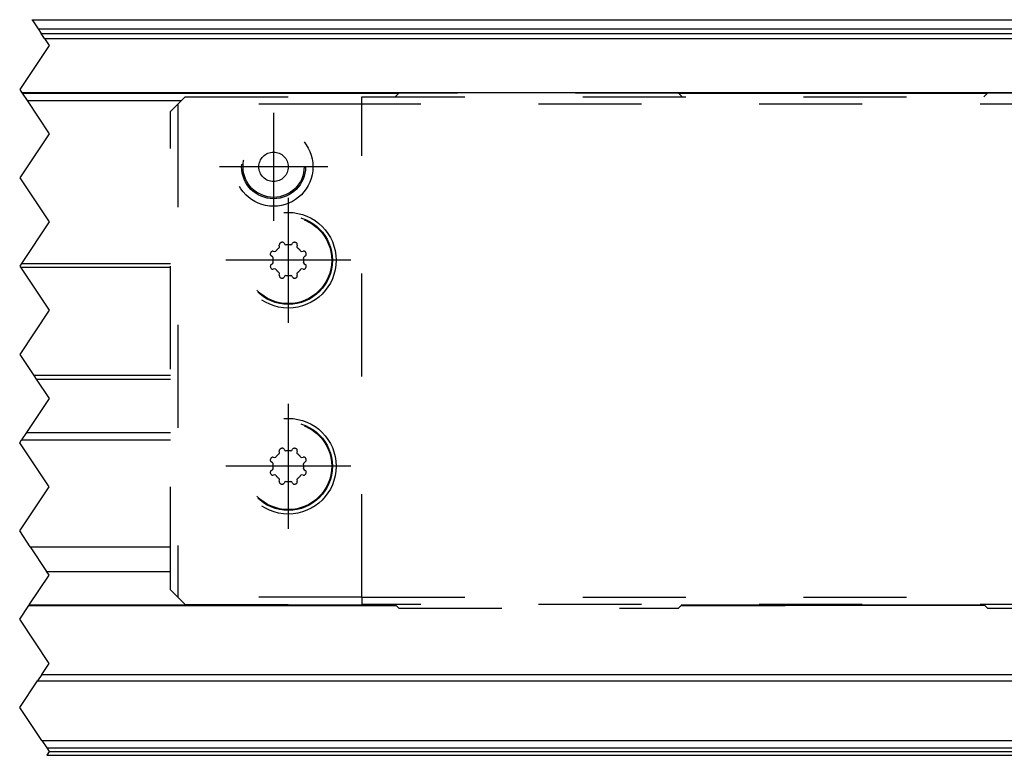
# Model space of a CAD drawing. Header units: inches. Extents: x -381 to 29622, y -418 to 176.
# Tile 11 of 50: x 195 to 262, y 44 to 94. Entities that reach past the tile are written whole.
import ezdxf

# ---------------------------------------------------------------- set-up
doc = ezdxf.new("R2010")
doc.units = ezdxf.units.IN
doc.linetypes.add('DASHED', pattern=[15, 7, -8])
doc.linetypes.add('DOT_CENTER', pattern=[14, 12, -1, 0, -1])
doc.layers.add('1', color=7, linetype='Continuous')

# ---------------------------------------------------------------- blocks, each defined once
blk = doc.blocks.new('Modulo_der__16E___96', base_point=(156.9422638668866, 43.98251417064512))
at = {"color": 7, "linetype": 'Continuous'}
for p, q in [((196.0256149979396, 93.98251510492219), (399.4422821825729, 93.98251510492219)), ((196.0370068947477, 93.9654272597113), (399.4422821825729, 93.9654272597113)), ((196.4396716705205, 93.36143009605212), (399.4422821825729, 93.36143009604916)), ((196.6565330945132, 93.0361379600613), (399.4422821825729, 93.0361379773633)), ((196.8730887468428, 92.71130448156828), (399.4422821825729, 92.71130448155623)), ((378.4422741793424, 89.00007889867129), (195.3472391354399, 89.00007889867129)), ((195.3589483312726, 88.98251510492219), (220.942198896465, 88.98251511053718)), ((239.9422288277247, 88.98251511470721), (260.9422180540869, 88.9825151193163)), ((195.6922816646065, 88.48251510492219), (206.1901951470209, 88.48251510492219)), ((195.2369416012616, 77.16552919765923), (205.4401887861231, 77.16552919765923)), ((195.3142911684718, 77.41552780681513), (205.4401501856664, 77.41552780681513)), ((205.4401915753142, 69.7995015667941), (196.1475861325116, 69.7995015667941)), ((196.3142901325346, 69.54950240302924), (205.4401492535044, 69.54950240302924)), ((195.6511289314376, 65.92078445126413), (205.4401927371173, 65.92078445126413)), ((195.317806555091, 65.42078512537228), (205.4401890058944, 65.42078585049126)), ((195.9110760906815, 58.15432346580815), (205.4401333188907, 58.15432346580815)), ((197.0231964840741, 56.48607820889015), (205.4401887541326, 56.48607820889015)), ((195.8373828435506, 54.20016531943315), (220.7246071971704, 54.20016531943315)), ((240.1599319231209, 54.20016531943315), (247.1922821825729, 54.20016531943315)), ((247.1922821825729, 54.20016531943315), (260.7246304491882, 54.20016531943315)), ((247.1922821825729, 54.20016531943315), (247.1922821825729, 54.18456016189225)), ((247.1922821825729, 54.18456016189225), (247.1922821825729, 54.16895500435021)), ((195.8165759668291, 54.16895500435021), (220.7557902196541, 54.16895500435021)), ((240.1287111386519, 54.16895500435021), (247.1922821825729, 54.16895500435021)), ((260.7558415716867, 54.16895500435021), (247.1922821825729, 54.16895500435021)), ((196.4049802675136, 49.05156145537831), (378.4422921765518, 49.05156145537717)), ((196.6939617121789, 49.48503362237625), (378.4423015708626, 49.48503377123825)), ((196.6922822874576, 44.98251417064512), (378.4422835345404, 44.98251417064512)), ((197.0256156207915, 44.48251417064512), (399.4422821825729, 44.48251417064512)), ((197.1922821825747, 44.23251432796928), (399.4422821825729, 44.23251417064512)), ((197.0256154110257, 43.98251417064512), (399.4422821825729, 43.98251417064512))]:
    blk.add_line(p, q, dxfattribs=at)
at = {"color": 2, "linetype": 'DOT_CENTER'}
for p, q in [((196.0256149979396, 93.98251510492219), (196.0370068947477, 93.9654272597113)), ((196.0370068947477, 93.9654272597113), (196.4396716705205, 93.36143009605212)), ((196.4396716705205, 93.36143009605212), (196.6565330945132, 93.0361379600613)), ((196.8730887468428, 92.71130448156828), (196.6565330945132, 93.0361379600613)), ((196.8730887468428, 92.71130448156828), (197.1922821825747, 92.23251432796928)), ((197.1922821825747, 92.23251432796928), (195.1922821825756, 89.23251432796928)), ((195.1922821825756, 89.23251432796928), (195.3472391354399, 89.00007889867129)), ((195.3589483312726, 88.98251510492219), (195.3472391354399, 89.00007889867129)), ((195.3589483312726, 88.98251510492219), (195.6922816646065, 88.48251510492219)), ((195.6922816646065, 88.48251510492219), (197.1922821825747, 86.23251432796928)), ((197.1922821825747, 86.23251432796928), (195.1922821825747, 83.23251432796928)), ((195.1922821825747, 83.23251432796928), (197.1922821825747, 80.23251432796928)), ((197.1922821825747, 80.23251432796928), (195.3142911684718, 77.41552780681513)), ((195.3142911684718, 77.41552780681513), (195.1922821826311, 77.23251432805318)), ((195.1922821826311, 77.23251432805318), (195.2369416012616, 77.16552919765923)), ((195.2369416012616, 77.16552919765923), (197.1922821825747, 74.23251432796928)), ((197.1922821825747, 74.23251432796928), (195.1922821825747, 71.23251432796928)), ((195.1922821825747, 71.23251432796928), (196.1475861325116, 69.7995015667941)), ((196.1475861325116, 69.7995015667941), (196.3142901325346, 69.54950240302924)), ((196.3142901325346, 69.54950240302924), (197.1922821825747, 68.23251432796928)), ((197.1922821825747, 68.23251432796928), (195.6511289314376, 65.92078445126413)), ((195.6511289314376, 65.92078445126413), (195.317806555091, 65.42078512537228)), ((195.1922821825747, 65.23251432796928), (195.317806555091, 65.42078512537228)), ((197.1922821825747, 62.23251432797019), (195.1922821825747, 65.23251432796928)), ((195.1922821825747, 59.23251432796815), (197.1922821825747, 62.23251432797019)), ((195.9110760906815, 58.15432346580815), (195.1922821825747, 59.23251432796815)), ((195.9110760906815, 58.15432346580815), (197.0231964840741, 56.48607820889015)), ((195.8373828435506, 54.20016531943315), (197.1922821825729, 56.23251432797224)), ((197.1677277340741, 56.26940340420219), (197.0231964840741, 56.48607820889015)), ((197.1922821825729, 56.23251432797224), (197.1677277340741, 56.26940340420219)), ((195.8373828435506, 54.20016531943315), (195.8165759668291, 54.16895500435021)), ((195.1922821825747, 53.23251432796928), (195.8165759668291, 54.16895500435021)), ((197.1922821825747, 50.23251432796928), (195.1922821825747, 53.23251432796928)), ((196.6939617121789, 49.48503362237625), (197.1922821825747, 50.23251432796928)), ((195.1922821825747, 47.23251432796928), (196.4049802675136, 49.05156145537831)), ((196.6939617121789, 49.48503362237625), (196.4049802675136, 49.05156145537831)), ((196.6922822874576, 44.98251417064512), (195.1922821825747, 47.23251432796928)), ((196.6922822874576, 44.98251417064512), (197.0256156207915, 44.48251417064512)), ((197.1922821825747, 44.23251432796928), (197.0256154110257, 43.98251417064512)), ((197.0256156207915, 44.48251417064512), (197.1922821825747, 44.23251432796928))]:
    blk.add_line(p, q, dxfattribs=at)
blk = doc.blocks.new('CABEZA_1__98', base_point=(205.4401277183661, 53.98251510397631))
at = {"color": 2, "linetype": 'DASHED'}
for p, q in [((220.9422821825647, 88.98251510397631), (220.6922821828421, 88.73251510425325)), ((239.9422821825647, 88.98251510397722), (220.9422821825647, 88.98251510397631)), ((240.1922821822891, 88.73251510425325), (239.9422821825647, 88.98251510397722)), ((260.9422821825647, 88.98251510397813), (260.6922821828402, 88.73251510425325)), ((279.9422821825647, 88.98251510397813), (260.9422821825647, 88.98251510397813)), ((205.9401277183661, 88.23251510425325), (206.4401277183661, 88.73251510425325)), ((206.4401277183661, 88.73251510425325), (218.4412049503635, 88.73251510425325)), ((218.4412049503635, 88.73251510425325), (282.4401277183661, 88.73251510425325)), ((218.4412049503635, 88.23251510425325), (218.4412049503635, 88.73251510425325)), ((205.4401277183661, 87.73251510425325), (205.9401277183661, 88.23251510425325)), ((205.4401277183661, 55.23251510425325), (205.4401277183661, 87.73251510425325)), ((205.9401277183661, 88.23251510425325), (205.9401277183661, 54.73251510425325)), ((218.4412049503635, 88.23251510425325), (205.9401277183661, 88.23251510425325)), ((218.4412049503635, 54.73251510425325), (218.4412049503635, 88.23251510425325)), ((282.4401277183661, 88.23251510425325), (218.4412049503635, 88.23251510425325)), ((212.8519817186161, 78.55431335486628), (212.8303059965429, 78.65208621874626)), ((212.853640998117, 78.5391625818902), (212.8519817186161, 78.55431335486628)), ((213.1522300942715, 78.78543154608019), (213.2060388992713, 78.70096864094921)), ((213.6763710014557, 78.70096864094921), (213.7301798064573, 78.7854315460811)), ((214.0304281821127, 78.55431335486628), (214.0287689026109, 78.5391625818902)), ((214.0521039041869, 78.65208621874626), (214.0304281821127, 78.55431335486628)), ((212.3727514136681, 77.86768115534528), (212.2882885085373, 77.92148996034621)), ((212.4042694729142, 77.79763571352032), (212.4051404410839, 77.8086437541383)), ((212.4216338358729, 78.24341405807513), (212.5194066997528, 78.22173833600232)), ((214.3630032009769, 78.22173833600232), (214.4607760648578, 78.24341405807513)), ((214.4772694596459, 77.8086437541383), (214.4781404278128, 77.79763571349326)), ((214.5941213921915, 77.9214899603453), (214.5096584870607, 77.86768115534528)), ((212.2882885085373, 77.34354024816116), (212.3727514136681, 77.39734905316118)), ((212.4051404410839, 77.45638645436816), (212.4042694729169, 77.4673944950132)), ((212.5194066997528, 77.04329187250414), (212.421633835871, 77.0216161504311)), ((214.4607760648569, 77.0216161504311), (214.3630032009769, 77.04329187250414)), ((214.4781404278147, 77.46739449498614), (214.4772694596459, 77.45638645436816)), ((214.5096584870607, 77.39734905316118), (214.5941213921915, 77.34354024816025)), ((212.8303059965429, 76.6129439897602), (212.8519817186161, 76.71071685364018)), ((212.8519817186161, 76.71071685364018), (212.853640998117, 76.72586762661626)), ((213.2060388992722, 76.56406156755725), (213.1522300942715, 76.47959866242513)), ((213.7301798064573, 76.47959866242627), (213.6763710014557, 76.56406156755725)), ((214.0287689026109, 76.72586762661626), (214.0304281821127, 76.71071685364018)), ((214.0304281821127, 76.71071685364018), (214.0521039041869, 76.6129439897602)), ((212.4205566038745, 64.24341405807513), (212.5183294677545, 64.22173833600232)), ((212.8509044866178, 64.55431335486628), (212.8292287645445, 64.65208621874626)), ((212.8525637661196, 64.5391625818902), (212.8509044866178, 64.55431335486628)), ((213.1511528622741, 64.78543154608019), (213.2049616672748, 64.70096864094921)), ((213.6752937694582, 64.70096864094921), (213.7291025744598, 64.7854315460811)), ((214.0293509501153, 64.55431335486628), (214.0276916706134, 64.5391625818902)), ((214.0510266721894, 64.65208621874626), (214.0293509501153, 64.55431335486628)), ((214.3619259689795, 64.22173833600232), (214.4596988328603, 64.24341405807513)), ((212.3716741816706, 63.86768115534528), (212.2872112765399, 63.92148996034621)), ((212.4031922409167, 63.79763571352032), (212.4040632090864, 63.8086437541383)), ((214.4761922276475, 63.8086437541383), (214.4770631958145, 63.79763571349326)), ((214.593044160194, 63.9214899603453), (214.5085812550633, 63.86768115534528)), ((212.2872112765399, 63.34354024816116), (212.3716741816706, 63.39734905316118)), ((212.4040632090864, 63.45638645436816), (212.4031922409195, 63.4673944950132)), ((212.5183294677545, 63.04329187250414), (212.4205566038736, 63.0216161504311)), ((214.4596988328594, 63.0216161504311), (214.3619259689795, 63.04329187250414)), ((214.4770631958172, 63.46739449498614), (214.4761922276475, 63.45638645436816)), ((214.5085812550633, 63.39734905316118), (214.593044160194, 63.34354024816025)), ((212.8292287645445, 62.6129439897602), (212.8509044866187, 62.71071685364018)), ((212.8509044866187, 62.71071685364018), (212.8525637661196, 62.72586762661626)), ((213.2049616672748, 62.56406156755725), (213.1511528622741, 62.47959866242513)), ((213.7291025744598, 62.47959866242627), (213.6752937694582, 62.56406156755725)), ((214.0276916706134, 62.72586762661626), (214.0293509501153, 62.71071685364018)), ((214.0293509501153, 62.71071685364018), (214.0510266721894, 62.6129439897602)), ((205.9401277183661, 54.73251510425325), (205.4401277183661, 55.23251510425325)), ((218.4412049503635, 54.73251510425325), (205.9401277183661, 54.73251510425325)), ((205.9401277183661, 54.73251510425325), (206.4401277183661, 54.23251510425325)), ((206.4401277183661, 54.23251510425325), (218.4412049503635, 54.23251510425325)), ((218.4412049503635, 54.73251510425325), (282.4401277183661, 54.73251510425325)), ((218.4412049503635, 54.73251510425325), (218.4412049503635, 54.23251510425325)), ((282.4401277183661, 54.23251510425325), (218.4412049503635, 54.23251510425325)), ((220.6922821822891, 54.23251510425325), (220.9422821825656, 53.98251510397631)), ((239.9422821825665, 53.98251510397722), (240.1922821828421, 54.23251510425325)), ((260.6922821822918, 54.23251510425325), (260.9422821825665, 53.98251510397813)), ((220.9422821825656, 53.98251510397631), (239.9422821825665, 53.98251510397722)), ((260.9422821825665, 53.98251510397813), (279.9422821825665, 53.98251510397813))]:
    blk.add_line(p, q, dxfattribs=at)
at = {"color": 7, "linetype": 'Continuous'}
for p, q in [((212.8247387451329, 78.48249711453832), (212.8516876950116, 78.52288717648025)), ((212.8331330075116, 78.7279195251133), (212.8303059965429, 78.65208621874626)), ((212.8426544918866, 78.75178427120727), (212.8331330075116, 78.7279195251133)), ((212.8562042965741, 78.7737416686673), (212.8426544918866, 78.75178427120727)), ((212.8516876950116, 78.52288717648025), (212.853640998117, 78.5391625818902)), ((212.8707306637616, 78.7906178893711), (212.8562042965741, 78.7737416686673)), ((212.8829376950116, 78.80163473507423), (212.8707306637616, 78.7906178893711)), ((212.9161693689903, 78.82177438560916), (212.8829376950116, 78.80163473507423)), ((212.9981720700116, 78.85227865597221), (212.9715278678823, 78.8447046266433)), ((213.0257213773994, 78.85483660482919), (212.9981720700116, 78.85227865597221)), ((213.0632355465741, 78.85008139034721), (213.0257213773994, 78.85483660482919)), ((213.0831330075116, 78.84342855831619), (213.0632355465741, 78.85008139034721)), ((213.0981476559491, 78.83619589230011), (213.0831330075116, 78.84342855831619)), ((213.1522300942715, 78.78543154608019), (213.0981476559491, 78.83619589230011)), ((213.2060388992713, 78.70096864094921), (213.2760843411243, 78.66945058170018)), ((213.6063255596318, 78.66945058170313), (213.6763710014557, 78.70096864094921)), ((213.7857697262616, 78.83703512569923), (213.7301798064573, 78.7854315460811)), ((213.7993195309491, 78.84341329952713), (213.7857697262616, 78.83703512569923)), ((213.8094513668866, 78.84719747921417), (213.7993195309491, 78.84341329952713)), ((213.8344757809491, 78.85317892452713), (213.8094513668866, 78.84719747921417)), ((213.8566925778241, 78.85484213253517), (213.8344757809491, 78.85317892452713)), ((213.8731720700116, 78.85392660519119), (213.8566925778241, 78.85484213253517)), ((213.9108820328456, 78.8447046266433), (213.8731720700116, 78.85392660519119)), ((213.9904816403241, 78.80828756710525), (213.9662405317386, 78.82177438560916)), ((214.0117255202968, 78.79061817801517), (213.9904816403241, 78.80828756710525)), ((214.0349152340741, 78.76075643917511), (214.0117255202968, 78.79061817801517)), ((214.0287689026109, 78.5391625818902), (214.0306427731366, 78.52288717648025)), ((214.0306427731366, 78.52288717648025), (214.0576711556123, 78.48249711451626)), ((214.0441925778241, 78.74197286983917), (214.0349152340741, 78.76075643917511)), ((214.0498078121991, 78.72622579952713), (214.0441925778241, 78.74197286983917)), ((214.0521039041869, 78.65208621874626), (214.0498078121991, 78.72622579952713)), ((212.2198517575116, 78.06449789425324), (212.2188751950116, 78.0479878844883)), ((212.2188751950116, 78.0479878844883), (212.2205841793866, 78.02578634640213)), ((212.2290154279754, 78.10219218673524), (212.2198517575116, 78.06449789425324)), ((212.2205841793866, 78.02578634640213), (212.2265656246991, 78.00071615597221)), ((212.2265656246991, 78.00071615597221), (212.2303498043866, 77.99059957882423)), ((212.2303498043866, 77.99059957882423), (212.2366974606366, 77.97712606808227)), ((212.2366974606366, 77.97712606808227), (212.2882885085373, 77.92148996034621)), ((212.2653839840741, 78.18174642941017), (212.2519456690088, 78.15755068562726)), ((212.2831018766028, 78.20303567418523), (212.2653839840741, 78.18174642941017)), ((212.3129914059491, 78.2261647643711), (212.2831018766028, 78.20303567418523)), ((212.3317902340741, 78.23554891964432), (212.3129914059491, 78.2261647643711)), ((212.3475373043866, 78.24107260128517), (212.3317902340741, 78.23554891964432)), ((212.4216338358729, 78.24341405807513), (212.3475373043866, 78.24107260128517)), ((212.4051404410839, 77.8086437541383), (212.3727514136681, 77.86768115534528)), ((212.5194066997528, 78.22173833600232), (212.591222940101, 78.24898130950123)), ((214.2911869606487, 78.24898130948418), (214.3630032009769, 78.22173833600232)), ((214.5366242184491, 78.2405690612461), (214.4607760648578, 78.24341405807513)), ((214.5096584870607, 77.86768115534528), (214.4772694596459, 77.8086437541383)), ((214.5604279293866, 78.23106283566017), (214.5366242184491, 78.2405690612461)), ((214.5824005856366, 78.21757406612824), (214.5604279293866, 78.23106283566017)), ((214.5993683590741, 78.20304769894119), (214.5824005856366, 78.21757406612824)), ((214.5941213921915, 77.9214899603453), (214.6449005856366, 77.97556967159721)), ((214.6103546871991, 78.1907338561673), (214.5993683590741, 78.20304769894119)), ((214.6304642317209, 78.15755068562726), (214.6103546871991, 78.1907338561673)), ((214.6449005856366, 77.97556967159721), (214.6521027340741, 77.9906148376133)), ((214.6521027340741, 77.9906148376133), (214.6588166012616, 78.01052755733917)), ((214.6610138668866, 78.07554525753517), (214.6533944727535, 78.10219218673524)), ((214.6588166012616, 78.01052755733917), (214.6635264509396, 78.04799867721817)), ((214.6635264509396, 78.04799867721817), (214.6610138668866, 78.07554525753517)), ((212.2236359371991, 77.25449985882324), (212.2188834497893, 77.21703153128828)), ((212.2188834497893, 77.21703153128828), (212.2214386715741, 77.18948215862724)), ((212.2214386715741, 77.18948215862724), (212.2290154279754, 77.16283802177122)), ((212.2303498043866, 77.27441257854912), (212.2236359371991, 77.25449985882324)), ((212.2375519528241, 77.2894577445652), (212.2303498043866, 77.27441257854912)), ((212.2882885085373, 77.34354024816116), (212.2375519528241, 77.2894577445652)), ((212.2519456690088, 77.1074795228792), (212.2720978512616, 77.07430881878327)), ((212.2720978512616, 77.07430881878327), (212.2830841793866, 77.06199497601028)), ((212.2830841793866, 77.06199497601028), (212.2999298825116, 77.04745335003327)), ((212.2999298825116, 77.04745335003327), (212.3219025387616, 77.03396458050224)), ((212.3219025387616, 77.03396458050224), (212.3458283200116, 77.02447361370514)), ((212.3458283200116, 77.02447361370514), (212.421633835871, 77.0216161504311)), ((212.3727514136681, 77.39734905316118), (212.4051404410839, 77.45638645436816)), ((212.5912229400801, 77.01604889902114), (212.5194066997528, 77.04329187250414)), ((214.3630032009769, 77.04329187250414), (214.2911869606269, 77.01604889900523)), ((214.4607760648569, 77.0216161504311), (214.5349152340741, 77.0239700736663)), ((214.4772694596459, 77.45638645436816), (214.5096584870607, 77.39734905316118)), ((214.5349152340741, 77.0239700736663), (214.5506623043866, 77.02949375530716)), ((214.5506623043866, 77.02949375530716), (214.5694611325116, 77.0388626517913)), ((214.5694611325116, 77.0388626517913), (214.599308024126, 77.06199453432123)), ((214.6457550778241, 77.28790134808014), (214.5941213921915, 77.34354024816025)), ((214.599308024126, 77.06199453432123), (214.6169464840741, 77.08328098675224)), ((214.6169464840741, 77.08328098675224), (214.6304642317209, 77.1074795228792)), ((214.6521027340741, 77.27444309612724), (214.6457550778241, 77.28790134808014)), ((214.6558869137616, 77.2643112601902), (214.6521027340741, 77.27444309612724)), ((214.6533944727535, 77.16283802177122), (214.6626007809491, 77.20052952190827)), ((214.6618683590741, 77.23924106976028), (214.6558869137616, 77.2643112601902)), ((214.6635773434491, 77.21703953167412), (214.6618683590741, 77.23924106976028)), ((214.6626007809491, 77.20052952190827), (214.6635773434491, 77.21703953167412)), ((212.8516876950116, 76.74214023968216), (212.8247387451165, 76.7825330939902)), ((212.8303059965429, 76.6129439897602), (212.8326447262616, 76.53880161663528)), ((212.8326447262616, 76.53880161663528), (212.8381378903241, 76.52305454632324)), ((212.8381378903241, 76.52305454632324), (212.8475373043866, 76.5042709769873)), ((212.8475373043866, 76.5042709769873), (212.8706843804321, 76.4744120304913)), ((212.853640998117, 76.72586762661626), (212.8516876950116, 76.74214023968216)), ((212.8706843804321, 76.4744120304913), (212.8919708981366, 76.45673984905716)), ((212.8919708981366, 76.45673984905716), (212.9161693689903, 76.4432558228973)), ((212.9715278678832, 76.42032558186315), (213.0092804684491, 76.41110081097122)), ((213.0092804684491, 76.41110081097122), (213.0257599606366, 76.4102005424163)), ((213.0257599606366, 76.4102005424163), (213.0479767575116, 76.41184849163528)), ((213.0479767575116, 76.41184849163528), (213.0730011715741, 76.4178451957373)), ((213.0730011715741, 76.4178451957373), (213.0831330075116, 76.42161411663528)), ((213.0831330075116, 76.42161411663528), (213.0965607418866, 76.42799229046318)), ((213.0965607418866, 76.42799229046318), (213.1522300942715, 76.47959866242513)), ((213.2760843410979, 76.5955796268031), (213.2060388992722, 76.56406156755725)), ((213.6763710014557, 76.56406156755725), (213.6063255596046, 76.59557962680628)), ((213.7301798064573, 76.47959866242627), (213.7843048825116, 76.4288315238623)), ((213.7843048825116, 76.4288315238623), (213.7993195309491, 76.42159885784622)), ((213.7993195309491, 76.42159885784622), (213.8192169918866, 76.4149460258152)), ((213.8192169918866, 76.4149460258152), (213.8566885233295, 76.41019360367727)), ((213.8566885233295, 76.41019360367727), (213.8842804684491, 76.4127487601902)), ((213.8842804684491, 76.4127487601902), (213.9108820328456, 76.42032558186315)), ((213.9662405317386, 76.4432558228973), (213.9993927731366, 76.46339268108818)), ((213.9993927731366, 76.46339268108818), (214.0117218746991, 76.47442478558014)), ((214.0117218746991, 76.47442478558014), (214.0262482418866, 76.4912857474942)), ((214.0262482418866, 76.4912857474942), (214.0397980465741, 76.51324314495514)), ((214.0306427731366, 76.74214023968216), (214.0287689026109, 76.72586762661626)), ((214.0576711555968, 76.78253309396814), (214.0306427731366, 76.74214023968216)), ((214.0397980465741, 76.51324314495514), (214.0493195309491, 76.53710789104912)), ((214.0493195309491, 76.53710789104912), (214.0521039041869, 76.6129439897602)), ((212.3118927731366, 64.22616428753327), (212.2820246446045, 64.20303567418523)), ((212.3306916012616, 64.23554844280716), (212.3118927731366, 64.22616428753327)), ((212.3464386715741, 64.24107212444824), (212.3306916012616, 64.23554844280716)), ((212.4205566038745, 64.24341405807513), (212.3464386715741, 64.24107212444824)), ((212.5183294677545, 64.22173833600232), (212.5901457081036, 64.24898130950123)), ((212.8236615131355, 64.48249711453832), (212.8507111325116, 64.52288669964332)), ((212.8320343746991, 64.72791904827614), (212.8292287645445, 64.65208621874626)), ((212.8415558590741, 64.7517837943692), (212.8320343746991, 64.72791904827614)), ((212.8551056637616, 64.77374119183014), (212.8415558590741, 64.7517837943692)), ((212.8507111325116, 64.52288669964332), (212.8525637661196, 64.5391625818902)), ((212.8696320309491, 64.79061741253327), (212.8551056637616, 64.77374119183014)), ((212.8819611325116, 64.8016342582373), (212.8696320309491, 64.79061741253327)), ((212.9150921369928, 64.82177438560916), (212.8819611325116, 64.8016342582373)), ((212.9970734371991, 64.85227817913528), (212.9704506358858, 64.8447046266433)), ((213.0246441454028, 64.85483660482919), (212.9970734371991, 64.85227817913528)), ((213.0621369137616, 64.85008091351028), (213.0246441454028, 64.85483660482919)), ((213.0820343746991, 64.84342808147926), (213.0621369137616, 64.85008091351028)), ((213.0970490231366, 64.83619541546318), (213.0820343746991, 64.84342808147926)), ((213.1511528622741, 64.78543154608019), (213.0970490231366, 64.83619541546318)), ((213.2049616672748, 64.70096864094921), (213.2750071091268, 64.66945058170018)), ((213.6052483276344, 64.66945058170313), (213.6752937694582, 64.70096864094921)), ((213.7847931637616, 64.8370346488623), (213.7291025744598, 64.7854315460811)), ((213.7982208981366, 64.8434128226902), (213.7847931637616, 64.8370346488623)), ((213.8083527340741, 64.84719700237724), (213.7982208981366, 64.8434128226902)), ((213.8333771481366, 64.8531784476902), (213.8083527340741, 64.84719700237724)), ((213.8555939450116, 64.85484165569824), (213.8333771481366, 64.8531784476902)), ((213.8720734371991, 64.85392612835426), (213.8555939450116, 64.85484165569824)), ((213.9098048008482, 64.8447046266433), (213.8720734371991, 64.85392612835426)), ((213.9893830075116, 64.80828709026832), (213.9651632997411, 64.82177438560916)), ((214.0106482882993, 64.79061817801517), (213.9893830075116, 64.80828709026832)), ((214.0338166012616, 64.76075596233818), (214.0106482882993, 64.79061817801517)), ((214.0276916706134, 64.5391625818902), (214.0296662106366, 64.52288669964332)), ((214.0296662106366, 64.52288669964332), (214.0565939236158, 64.48249711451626)), ((214.0432160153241, 64.74197239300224), (214.0338166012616, 64.76075596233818)), ((214.0487091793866, 64.7262253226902), (214.0432160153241, 64.74197239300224)), ((214.0510266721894, 64.65208621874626), (214.0487091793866, 64.7262253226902)), ((214.2901097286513, 64.24898130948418), (214.3619259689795, 64.22173833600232)), ((214.5355255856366, 64.24056858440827), (214.4596988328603, 64.24341405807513)), ((214.5594513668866, 64.23106235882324), (214.5355255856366, 64.24056858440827)), ((214.5813019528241, 64.2175735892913), (214.5594513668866, 64.23106235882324)), ((212.2187531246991, 64.0644974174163), (212.2177765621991, 64.04798740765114)), ((212.2177765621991, 64.04798740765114), (212.2194855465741, 64.0257858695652)), ((212.227938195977, 64.10219218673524), (212.2187531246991, 64.0644974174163)), ((212.2194855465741, 64.0257858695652), (212.2254669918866, 64.00071567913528)), ((212.2254669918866, 64.00071567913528), (212.2292511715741, 63.9905991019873)), ((212.2292511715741, 63.9905991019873), (212.2355988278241, 63.9771255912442)), ((212.2355988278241, 63.9771255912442), (212.2872112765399, 63.92148996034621)), ((212.2644074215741, 64.18174595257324), (212.2508684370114, 64.15755068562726)), ((212.2820246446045, 64.20303567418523), (212.2644074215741, 64.18174595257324)), ((212.4040632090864, 63.8086437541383), (212.3716741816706, 63.86768115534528)), ((214.5085812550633, 63.86768115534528), (214.4761922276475, 63.8086437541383)), ((214.5982697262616, 64.20304722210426), (214.5813019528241, 64.2175735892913)), ((214.593044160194, 63.9214899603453), (214.6438019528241, 63.97556919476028)), ((214.6092560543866, 64.19073337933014), (214.5982697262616, 64.20304722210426)), ((214.6293869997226, 64.15755068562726), (214.6092560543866, 64.19073337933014)), ((214.6438019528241, 63.97556919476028), (214.6510041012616, 63.99061436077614)), ((214.6510041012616, 63.99061436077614), (214.6577179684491, 64.01052708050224)), ((214.6599152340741, 64.07554478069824), (214.652317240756, 64.10219218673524)), ((214.6577179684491, 64.01052708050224), (214.6624492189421, 64.04799867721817)), ((214.6624492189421, 64.04799867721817), (214.6599152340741, 64.07554478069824)), ((212.2225373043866, 63.25449985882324), (212.2178062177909, 63.21703153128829)), ((212.2178062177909, 63.21703153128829), (212.2203400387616, 63.18948215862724)), ((212.2203400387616, 63.18948215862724), (212.227938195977, 63.16283802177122)), ((212.2292511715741, 63.27441257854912), (212.2225373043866, 63.25449985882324)), ((212.2364533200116, 63.2894577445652), (212.2292511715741, 63.27441257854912)), ((212.2872112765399, 63.34354024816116), (212.2364533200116, 63.2894577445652)), ((212.2508684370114, 63.1074795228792), (212.2709992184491, 63.07430881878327)), ((212.2709992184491, 63.07430881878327), (212.2819855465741, 63.06199497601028)), ((212.2819855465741, 63.06199497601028), (212.2989533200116, 63.04745335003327)), ((212.2989533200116, 63.04745335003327), (212.3209259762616, 63.03396458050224)), ((212.3209259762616, 63.03396458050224), (212.3447296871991, 63.02447361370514)), ((212.3447296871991, 63.02447361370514), (212.4205566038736, 63.0216161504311)), ((212.3716741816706, 63.39734905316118), (212.4040632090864, 63.45638645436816)), ((212.5901457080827, 63.01604889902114), (212.5183294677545, 63.04329187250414)), ((214.3619259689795, 63.04329187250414), (214.2901097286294, 63.01604889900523)), ((214.4596988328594, 63.0216161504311), (214.5338166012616, 63.02397007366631)), ((214.4761922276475, 63.45638645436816), (214.5085812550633, 63.39734905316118)), ((214.5338166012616, 63.02397007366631), (214.5495636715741, 63.02949375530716)), ((214.5495636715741, 63.02949375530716), (214.5683624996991, 63.03886265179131)), ((214.5683624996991, 63.03886265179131), (214.5982307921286, 63.06199453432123)), ((214.6446564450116, 63.28790134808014), (214.593044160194, 63.34354024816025)), ((214.5982307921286, 63.06199453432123), (214.6159699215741, 63.08328098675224)), ((214.6159699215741, 63.08328098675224), (214.6293869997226, 63.1074795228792)), ((214.6510041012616, 63.27444309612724), (214.6446564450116, 63.28790134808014)), ((214.6547882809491, 63.2643112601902), (214.6510041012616, 63.27444309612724)), ((214.6523172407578, 63.16283802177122), (214.6615021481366, 63.20052952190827)), ((214.6607697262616, 63.23924106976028), (214.6547882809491, 63.2643112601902)), ((214.6624787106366, 63.21703953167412), (214.6607697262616, 63.23924106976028)), ((214.6615021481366, 63.20052952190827), (214.6624787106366, 63.21703953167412)), ((212.8507111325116, 62.74214023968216), (212.8236615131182, 62.7825330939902)), ((212.8292287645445, 62.6129439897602), (212.8315460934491, 62.53880161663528)), ((212.8315460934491, 62.53880161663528), (212.8371613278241, 62.52305454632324)), ((212.8371613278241, 62.52305454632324), (212.8464386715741, 62.5042709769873)), ((212.8464386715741, 62.5042709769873), (212.8696071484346, 62.47441203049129)), ((212.8525637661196, 62.72586762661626), (212.8507111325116, 62.74214023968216)), ((212.8696071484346, 62.47441203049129), (212.8908722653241, 62.45673984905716)), ((212.8908722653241, 62.45673984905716), (212.9150921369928, 62.4432558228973)), ((212.9704506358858, 62.42032558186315), (213.0081818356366, 62.41110081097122)), ((213.0081818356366, 62.41110081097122), (213.0246613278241, 62.41020054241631)), ((213.0246613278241, 62.41020054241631), (213.0468781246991, 62.41184849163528)), ((213.0468781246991, 62.41184849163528), (213.0719025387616, 62.4178451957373)), ((213.0719025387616, 62.4178451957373), (213.0820343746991, 62.42161411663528)), ((213.0820343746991, 62.42161411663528), (213.0954621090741, 62.42799229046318)), ((213.0954621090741, 62.42799229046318), (213.1511528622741, 62.47959866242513)), ((213.2750071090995, 62.5955796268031), (213.2049616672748, 62.56406156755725)), ((213.6752937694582, 62.56406156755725), (213.6052483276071, 62.59557962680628)), ((213.7291025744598, 62.47959866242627), (213.7832062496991, 62.4288315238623)), ((213.7832062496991, 62.4288315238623), (213.7982208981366, 62.42159885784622)), ((213.7982208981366, 62.42159885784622), (213.8181183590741, 62.4149460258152)), ((213.8181183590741, 62.4149460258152), (213.8556112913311, 62.41019360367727)), ((213.8556112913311, 62.41019360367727), (213.8831818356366, 62.4127487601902)), ((213.8831818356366, 62.4127487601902), (213.9098048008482, 62.42032558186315)), ((213.9651632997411, 62.4432558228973), (213.9982941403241, 62.46339268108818)), ((213.9982941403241, 62.46339268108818), (214.0106232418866, 62.47442478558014)), ((214.0106232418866, 62.47442478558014), (214.0251496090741, 62.4912857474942)), ((214.0251496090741, 62.4912857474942), (214.0386994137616, 62.51324314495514)), ((214.0296662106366, 62.74214023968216), (214.0276916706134, 62.72586762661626)), ((214.0565939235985, 62.78253309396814), (214.0296662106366, 62.74214023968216)), ((214.0386994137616, 62.51324314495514), (214.0482208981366, 62.53710789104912)), ((214.0482208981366, 62.53710789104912), (214.0510266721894, 62.6129439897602))]:
    blk.add_line(p, q, dxfattribs=at)
at = {"color": 2, "linetype": 'DASHED'}
for centre, radius in [((212.4401277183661, 83.98251510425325), 2.679018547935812), ((212.4401277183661, 83.98251510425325), 2.17103433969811), ((212.4401277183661, 83.98251510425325), 2.074999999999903), ((212.4401277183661, 83.98251510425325), 1), ((213.4412049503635, 77.63251510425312), 3.25), ((213.4412049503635, 77.63251510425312), 3), ((213.4412049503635, 77.63251510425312), 2.948945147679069), ((213.4401277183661, 63.63251510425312), 3.25), ((213.4401277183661, 63.63251510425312), 3), ((213.4401277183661, 63.63251510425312), 2.948945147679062)]:
    blk.add_circle(centre, radius, dxfattribs=at)
for centre, radius, start, end in [((213.4412049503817, 77.63251510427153), 1.049999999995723, 125.9522396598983, 144.0477603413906), ((213.4412049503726, 77.63251510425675), 1.300000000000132, 111.1794443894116, 113.8205556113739), ((213.4412049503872, 77.63251510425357), 1.049999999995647, 80.95223965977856, 99.04776034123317), ((213.4412049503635, 77.63251510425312), 1.300000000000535, 66.17944438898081, 68.82055561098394), ((213.4412049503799, 77.63251510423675), 1.049999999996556, 35.95223965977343, 54.04776034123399), ((213.4412049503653, 77.63251510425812), 1.299999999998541, 156.1794443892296, 158.8205556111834), ((213.4412049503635, 77.63251510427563), 1.049999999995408, 170.9522396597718, 189.0477603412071), ((213.4412049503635, 77.63251510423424), 1.049999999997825, 350.9522396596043, 9.04776034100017), ((213.4412049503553, 77.63251510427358), 1.300000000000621, 21.17944438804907, 23.82055560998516), ((213.4412049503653, 77.63251510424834), 1.299999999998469, 201.1794443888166, 203.8205556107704), ((213.4412049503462, 77.63251510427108), 1.049999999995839, 215.9522396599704, 234.047760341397), ((213.4412049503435, 77.63251510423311), 1.049999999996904, 305.9522396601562, 324.0477603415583), ((213.4412049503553, 77.63251510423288), 1.300000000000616, 336.1794443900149, 338.8205556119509), ((213.4412049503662, 77.63251510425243), 1.300000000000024, 246.1794443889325, 248.8205556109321), ((213.4412049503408, 77.63251510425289), 1.049999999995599, 260.952239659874, 279.0477603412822), ((213.4412049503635, 77.63251510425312), 1.300000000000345, 291.1794443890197, 293.8205556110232), ((213.4401277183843, 63.63251510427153), 1.049999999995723, 125.9522396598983, 144.0477603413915), ((213.4401277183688, 63.63251510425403), 1.300000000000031, 111.179444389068, 113.8205556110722), ((213.4401277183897, 63.63251510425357), 1.049999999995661, 80.95223965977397, 99.04776034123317), ((213.4401277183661, 63.63251510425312), 1.300000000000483, 66.17944438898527, 68.82055561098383), ((213.4401277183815, 63.63251510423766), 1.049999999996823, 35.95223965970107, 54.04776034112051), ((213.4401277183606, 63.63251510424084), 1.299999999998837, 156.1794443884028, 158.8205556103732), ((213.4401277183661, 63.63251510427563), 1.049999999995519, 170.9522396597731, 189.0477603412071), ((213.4401277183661, 63.63251510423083), 1.049999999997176, 350.9522396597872, 9.04776034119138), ((213.4401277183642, 63.63251510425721), 1.300000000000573, 21.17944438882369, 23.82055561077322), ((213.4401277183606, 63.63251510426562), 1.299999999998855, 201.1794443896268, 203.8205556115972), ((213.4401277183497, 63.63251510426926), 1.049999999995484, 215.9522396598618, 234.0477603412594), ((213.440127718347, 63.63251510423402), 1.049999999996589, 305.952239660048, 324.0477603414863), ((213.4401277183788, 63.6325151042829), 1.300000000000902, 336.1794443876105, 338.8205556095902), ((213.4401277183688, 63.63251510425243), 1.300000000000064, 246.1794443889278, 248.820555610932), ((213.4401277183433, 63.63251510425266), 1.049999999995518, 260.952239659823, 279.0477603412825), ((213.4401277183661, 63.63251510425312), 1.300000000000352, 291.1794443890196, 293.8205556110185)]:
    blk.add_arc(centre, radius, start, end, dxfattribs=at)
at = {"layer": '1', "color": 2, "linetype": 'DOT_CENTER'}
for p, q in [((212.4401277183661, 87.66153365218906), (212.4401277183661, 80.30349655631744)), ((216.1191462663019, 83.98251510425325), (208.7611091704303, 83.98251510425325)), ((213.4412049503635, 81.88251510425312), (213.4412049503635, 73.38251510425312)), ((217.6912049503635, 77.63251510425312), (209.1912049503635, 77.63251510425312)), ((213.4401277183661, 67.88251510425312), (213.4401277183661, 59.38251510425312)), ((217.6901277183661, 63.63251510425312), (209.1901277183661, 63.63251510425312))]:
    blk.add_line(p, q, dxfattribs=at)
blk = doc.blocks.new('F-286__101', base_point=(-227.1126677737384, 43.98251417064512))
for name, p in [('Modulo_der__16E___96', (156.9422638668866, 43.98251417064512)), ('CABEZA_1__98', (205.4401277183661, 53.98251510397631))]:
    blk.add_blockref(name, p)
blk = doc.blocks.new('Inferior1', base_point=(2040.764773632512, 69.73251432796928))
blk.add_blockref('F-286__101', (-227.1126677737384, 43.98251417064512))

msp = doc.modelspace()

# ---------------------------------------------------------------- block references
msp.add_blockref('Inferior1', (2040.764773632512, 69.73251432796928))

doc.saveas('drawing.dxf')
